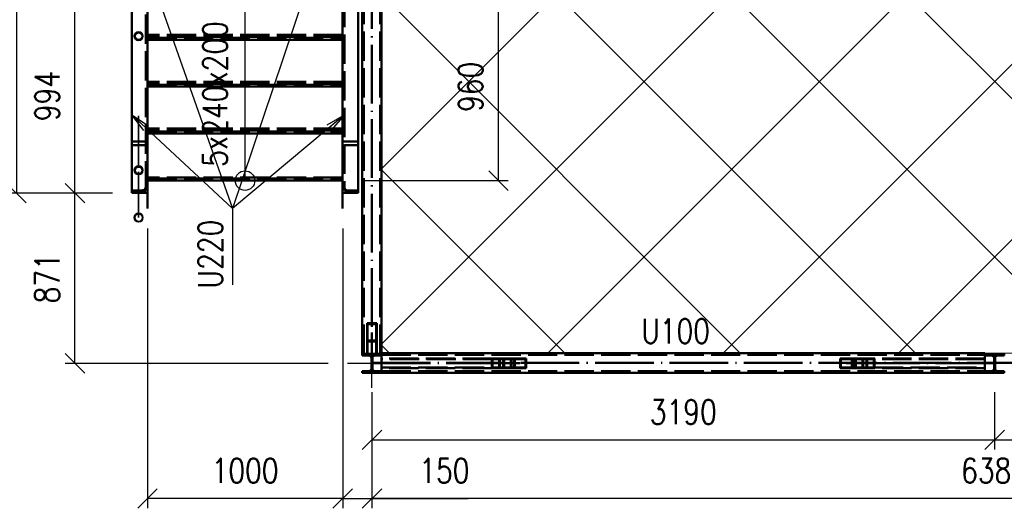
# Paper-space layout 'Layout1' of a CAD drawing. Extents: x -2 to 1083, y -36 to 422.
# Tile 2 of 67: x 84 to 185, y 119 to 169. Entities that reach past the tile are written whole.
import ezdxf

# ---------------------------------------------------------------- set-up
doc = ezdxf.new("R2010")
doc.units = 0
for name, pattern in [('ACAD_ISO02W100', [15, 12, -3]), ('ACAD_ISO04W100', [30.5, 24, -3, 0.5, -3]), ('HP_01_CER_B', [8, 5, -1, 1, -1])]:
    doc.linetypes.add(name, pattern=pattern)
doc.layers.get('0').update_dxf_attribs({"linetype": 'CONTINUOUS'})
doc.layers.get('DEFPOINTS').update_dxf_attribs({"color": 132, "linetype": 'CONTINUOUS'})
for name, color, linetype, lineweight in [('SS_KOTY', 3, 'CONTINUOUS', 25), ('SS_LEMOVÁNÍ', 21, 'CONTINUOUS', 50), ('SS_OSY_025', 7, 'HP_01_CER_B', 25), ('SS_PLNA_025', 7, 'CONTINUOUS', 25), ('SS_PODKLADY', 9, 'CONTINUOUS', 13), ('SS_POPIS_PROFILU', 13, 'CONTINUOUS', 25), ('SS_SCHODISTE', 30, 'CONTINUOUS', 50), ('SS_SLOUPY', 143, 'CONTINUOUS', 50), ('SS_SRAFY', 8, 'CONTINUOUS', 18), ('SS_TEXT25', 7, 'CONTINUOUS', 25), ('SS_ZABRADLI', 2, 'CONTINUOUS', 35), ('SS_ZTUŽENÍ', 81, 'CONTINUOUS', 50)]:
    doc.layers.add(name, color=color, linetype=linetype, lineweight=lineweight)
doc.layers.add('SS_PLECHY', color=7, linetype='CONTINUOUS', lineweight=50, true_color=0xb47846)
doc.styles.add('ROMANS', font='romans.shx', dxfattribs={"width": 0.8})
doc.styles.add('romans.shx', font='romans.shx', dxfattribs={"height": 5})
doc.dimstyles.new('A-1_(2.5)_50AS', dxfattribs={"dimtxt": 2.5, "dimasz": 2, "dimexe": 1, "dimexo": 2, "dimgap": 0, "dimtad": 0, "dimdec": 1, "dimlfac": 50, "dimrnd": 1, "dimtxsty": 'ROMANS', "dimblk1": 'OBLIQUE', "dimblk2": 'OBLIQUE', "dimsah": 1, "dimcen": 2, "dimclrd": 256, "dimclre": 256, "dimclrt": 256, "dimadec": 1, "dimazin": 2, "dimtfac": 0.714286, "dimtdec": 1, "dimtmove": 0, "dimatfit": 3, "dimldrblk": 'OPEN', "dimfxl": 1, "dimtvp": 1.142857, "dimtfill": 1, "dimtolj": 1, "dimlwd": -1, "dimlwe": -1, "dimarcsym": 0})
pattern_1 = [(45, (119.80502, 134.2439), (-0.04490128, 0.04490128), [])]

# ---------------------------------------------------------------- blocks, each defined once
blk = doc.blocks.new('_Oblique')
at = {"color": 0, "linetype": 'ByBlock', "lineweight": -2}
blk.add_line((-0.5, -0.5), (0.5, 0.5), dxfattribs=at)
blk = doc.blocks.new('*D80')
at = {"layer": 'DEFPOINTS', "color": 0, "transparency": 16777216}
for p in [(119.81, 133.28, -978), (183.61, 133.28, -978), (183.61, 126.41)]:
    blk.add_point(p, dxfattribs=at)
at = {"layer": 'SS_KOTY', "transparency": 16777216}
for p, q in [((119.81, 131.28), (119.81, 125.41)), ((183.61, 131.28), (183.61, 125.41)), ((119.81, 126.41), (183.61, 126.41))]:
    blk.add_line(p, q, dxfattribs=at)
at = {"layer": 'SS_KOTY', "transparency": 16777216, "xscale": 2, "yscale": 2, "zscale": 2, "rotation": 180}
blk.add_blockref('_Oblique', (119.81, 126.41), dxfattribs=at)
at = {"layer": 'SS_KOTY', "transparency": 16777216, "xscale": 2, "yscale": 2, "zscale": 2}
blk.add_blockref('_Oblique', (183.61, 126.41), dxfattribs=at)
at = {"layer": 'SS_KOTY', "transparency": 16777216, "insert": (151.71, 129.26), "char_height": 2.5, "attachment_point": 5, "style": 'ROMANS', "bg_fill": 3, "box_fill_scale": 1.1, "bg_fill_color": 256, "bg_fill_true_color": 13158600, "bg_fill_transparency": 0}
blk.add_mtext('\\A1;3190', dxfattribs=at)
blk = doc.blocks.new('_OPEN')
at = {"color": 0, "linetype": 'ByBlock'}
for p, q in [((-1, 0.167), (0, 0)), ((0, 0), (-1, -0.167)), ((0, 0), (-1, 0))]:
    blk.add_line(p, q, dxfattribs=at)
blk = doc.blocks.new('*D81')
at = {"layer": 'DEFPOINTS', "color": 0, "transparency": 16777216}
for p in [(183.61, 133.28, -978), (247.41, 133.28, -978), (247.41, 126.41)]:
    blk.add_point(p, dxfattribs=at)
at = {"layer": 'SS_KOTY', "transparency": 16777216}
for p, q in [((183.61, 131.28), (183.61, 125.41)), ((247.41, 131.28), (247.41, 125.41)), ((183.61, 126.41), (247.41, 126.41))]:
    blk.add_line(p, q, dxfattribs=at)
at = {"layer": 'SS_KOTY', "transparency": 16777216, "xscale": 2, "yscale": 2, "zscale": 2, "rotation": 180}
blk.add_blockref('_Oblique', (183.61, 126.41), dxfattribs=at)
at = {"layer": 'SS_KOTY', "transparency": 16777216, "xscale": 2, "yscale": 2, "zscale": 2}
blk.add_blockref('_Oblique', (247.41, 126.41), dxfattribs=at)
at = {"layer": 'SS_KOTY', "transparency": 16777216, "insert": (215.51, 129.26), "char_height": 2.5, "attachment_point": 5, "style": 'ROMANS', "bg_fill": 3, "box_fill_scale": 1.1, "bg_fill_color": 256, "bg_fill_true_color": 13158600, "bg_fill_transparency": 0}
blk.add_mtext('\\A1;3190', dxfattribs=at)
blk = doc.blocks.new('*D82')
at = {"layer": 'DEFPOINTS', "color": 0, "transparency": 16777216}
for p in [(119.81, 133.28, -978), (247.41, 133.28, -978), (119.81, 120.41)]:
    blk.add_point(p, dxfattribs=at)
at = {"layer": 'SS_KOTY', "transparency": 16777216}
for p, q in [((119.81, 131.28), (119.81, 119.41)), ((247.41, 131.28), (247.41, 119.41)), ((247.41, 120.41), (119.81, 120.41))]:
    blk.add_line(p, q, dxfattribs=at)
at = {"layer": 'SS_KOTY', "transparency": 16777216, "xscale": 2, "yscale": 2, "zscale": 2, "rotation": 180}
blk.add_blockref('_Oblique', (119.81, 120.41), dxfattribs=at)
at = {"layer": 'SS_KOTY', "transparency": 16777216, "xscale": 2, "yscale": 2, "zscale": 2}
blk.add_blockref('_Oblique', (247.41, 120.41), dxfattribs=at)
at = {"layer": 'SS_KOTY', "transparency": 16777216, "insert": (183.61, 123.26), "char_height": 2.5, "attachment_point": 5, "style": 'ROMANS', "bg_fill": 3, "box_fill_scale": 1.1, "bg_fill_color": 256, "bg_fill_true_color": 13158600, "bg_fill_transparency": 0}
blk.add_mtext('\\A1;6380', dxfattribs=at)
blk = doc.blocks.new('0KRIZ(Z)')
at = {"color": 0, "linetype": 'ByBlock', "ltscale": 0.5}
for p, q in [((0, -0.5), (0, 0.5)), ((-0.5, 0), (0.5, 0)), ((0, 0), (0, 0, 1))]:
    blk.add_line(p, q, dxfattribs=at)
blk = doc.blocks.new('*D85')
at = {"layer": 'DEFPOINTS', "color": 0, "transparency": 16777216}
for p in [(116.81, 150.06, -998), (119.81, 131.74, 978), (116.81, 120.41)]:
    blk.add_point(p, dxfattribs=at)
at = {"layer": 'SS_KOTY', "transparency": 16777216}
for p, q in [((116.81, 148.06), (116.81, 119.41)), ((119.81, 129.74), (119.81, 119.41)), ((116.81, 120.41), (119.81, 120.41)), ((119.81, 120.41), (129.66, 120.41))]:
    blk.add_line(p, q, dxfattribs=at)
at = {"layer": 'SS_KOTY', "transparency": 16777216, "xscale": 2, "yscale": 2, "zscale": 2, "rotation": 180}
blk.add_blockref('_Oblique', (116.81, 120.41), dxfattribs=at)
at = {"layer": 'SS_KOTY', "transparency": 16777216, "xscale": 2, "yscale": 2, "zscale": 2}
blk.add_blockref('_Oblique', (119.81, 120.41), dxfattribs=at)
at = {"layer": 'SS_KOTY', "transparency": 16777216, "insert": (127.23, 123.26), "char_height": 2.5, "attachment_point": 5, "style": 'ROMANS', "bg_fill": 3, "box_fill_scale": 1.1, "bg_fill_color": 256, "bg_fill_true_color": 13158600, "bg_fill_transparency": 0}
blk.add_mtext('\\A1;150', dxfattribs=at)
blk = doc.blocks.new('*D86')
at = {"layer": 'DEFPOINTS', "color": 0, "transparency": 16777216}
for p in [(96.81, 150.06, -998), (116.81, 150.06, -998), (96.81, 120.41)]:
    blk.add_point(p, dxfattribs=at)
at = {"layer": 'SS_KOTY', "transparency": 16777216}
for p, q in [((96.81, 148.06), (96.81, 119.41)), ((116.81, 148.06), (116.81, 119.41)), ((116.81, 120.41), (96.81, 120.41))]:
    blk.add_line(p, q, dxfattribs=at)
at = {"layer": 'SS_KOTY', "transparency": 16777216, "xscale": 2, "yscale": 2, "zscale": 2, "rotation": 180}
blk.add_blockref('_Oblique', (96.81, 120.41), dxfattribs=at)
at = {"layer": 'SS_KOTY', "transparency": 16777216, "xscale": 2, "yscale": 2, "zscale": 2}
blk.add_blockref('_Oblique', (116.81, 120.41), dxfattribs=at)
at = {"layer": 'SS_KOTY', "transparency": 16777216, "insert": (106.81, 123.26), "char_height": 2.5, "attachment_point": 5, "style": 'ROMANS', "bg_fill": 3, "box_fill_scale": 1.1, "bg_fill_color": 256, "bg_fill_true_color": 13158600, "bg_fill_transparency": 0}
blk.add_mtext('\\A1;1000', dxfattribs=at)
blk = doc.blocks.new('*D87')
at = {"layer": 'DEFPOINTS', "color": 0, "transparency": 16777216}
for p in [(89.38, 151.66), (95.21, 151.66, -996.67), (117.31, 134.24, 978)]:
    blk.add_point(p, dxfattribs=at)
at = {"layer": 'SS_KOTY', "transparency": 16777216}
for p, q in [((93.21, 151.66), (88.38, 151.66)), ((89.38, 134.24), (89.38, 151.66)), ((115.31, 134.24), (88.38, 134.24))]:
    blk.add_line(p, q, dxfattribs=at)
at = {"layer": 'SS_KOTY', "transparency": 16777216, "xscale": 2, "yscale": 2, "zscale": 2}
for p, rotation in [((89.38, 151.66), 90), ((89.38, 134.24), 270)]:
    blk.add_blockref('_Oblique', p, dxfattribs=dict(at, rotation=rotation))
at = {"layer": 'SS_KOTY', "transparency": 16777216, "insert": (86.53, 142.95), "char_height": 2.5, "attachment_point": 5, "rotation": 90, "style": 'ROMANS', "bg_fill": 3, "box_fill_scale": 1.1, "bg_fill_color": 256, "bg_fill_true_color": 13158600, "bg_fill_transparency": 0}
blk.add_mtext('\\A1;871', dxfattribs=at)
blk = doc.blocks.new('*D88')
at = {"layer": 'DEFPOINTS', "color": 0, "transparency": 16777216}
for p in [(89.38, 171.54), (95.21, 171.54, -980.1), (95.21, 151.66, -996.67)]:
    blk.add_point(p, dxfattribs=at)
at = {"layer": 'SS_KOTY', "transparency": 16777216}
for p, q in [((93.21, 171.54), (88.38, 171.54)), ((89.38, 151.66), (89.38, 171.54)), ((93.21, 151.66), (88.38, 151.66))]:
    blk.add_line(p, q, dxfattribs=at)
at = {"layer": 'SS_KOTY', "transparency": 16777216, "xscale": 2, "yscale": 2, "zscale": 2}
for p, rotation in [((89.38, 171.54), 90), ((89.38, 151.66), 270)]:
    blk.add_blockref('_Oblique', p, dxfattribs=dict(at, rotation=rotation))
at = {"layer": 'SS_KOTY', "transparency": 16777216, "insert": (86.53, 161.6), "char_height": 2.5, "attachment_point": 5, "rotation": 90, "style": 'ROMANS', "bg_fill": 3, "box_fill_scale": 1.1, "bg_fill_color": 256, "bg_fill_true_color": 13158600, "bg_fill_transparency": 0}
blk.add_mtext('\\A1;994', dxfattribs=at)
blk = doc.blocks.new('*D91')
at = {"layer": 'DEFPOINTS', "color": 0, "transparency": 16777216}
for p in [(95.21, 214.82, -996.67), (83.38, 151.66), (95.21, 151.66, -996.67)]:
    blk.add_point(p, dxfattribs=at)
at = {"layer": 'SS_KOTY', "transparency": 16777216}
for p, q in [((93.21, 214.82), (82.38, 214.82)), ((83.38, 214.82), (83.38, 151.66)), ((93.21, 151.66), (82.38, 151.66))]:
    blk.add_line(p, q, dxfattribs=at)
at = {"layer": 'SS_KOTY', "transparency": 16777216, "xscale": 2, "yscale": 2, "zscale": 2}
for p, rotation in [((83.38, 214.82), 90), ((83.38, 151.66), 270)]:
    blk.add_blockref('_Oblique', p, dxfattribs=dict(at, rotation=rotation))
at = {"layer": 'SS_KOTY', "transparency": 16777216, "insert": (80.53, 183.24), "char_height": 2.5, "attachment_point": 5, "rotation": 90, "style": 'ROMANS', "bg_fill": 3, "box_fill_scale": 1.1, "bg_fill_color": 256, "bg_fill_true_color": 13158600, "bg_fill_transparency": 0}
blk.add_mtext('\\A1;3158', dxfattribs=at)
blk = doc.blocks.new('*U95')
at = {"layer": 'SS_PLNA_025'}
blk.add_lwpolyline([(0, 0), (0, 19.2), (-1.41, 17.79), (0, 19.2), (1.41, 17.79)], dxfattribs=at)
blk.add_circle((0, 0), 1, dxfattribs=at)
blk = doc.blocks.new('*D96')
at = {"layer": 'DEFPOINTS', "color": 0, "transparency": 16777216}
for p in [(116.81, 172.14, -980.1), (132.78, 172.14), (116.81, 152.94)]:
    blk.add_point(p, dxfattribs=at)
at = {"layer": 'SS_KOTY', "transparency": 16777216}
for p, q in [((118.81, 172.14), (133.78, 172.14)), ((132.78, 152.94), (132.78, 172.14)), ((118.81, 152.94), (133.78, 152.94))]:
    blk.add_line(p, q, dxfattribs=at)
at = {"layer": 'SS_KOTY', "transparency": 16777216, "xscale": 2, "yscale": 2, "zscale": 2}
for p, rotation in [((132.78, 172.14), 90), ((132.78, 152.94), 270)]:
    blk.add_blockref('_Oblique', p, dxfattribs=dict(at, rotation=rotation))
at = {"layer": 'SS_KOTY', "transparency": 16777216, "insert": (129.92, 162.54), "char_height": 2.5, "attachment_point": 5, "rotation": 90, "style": 'ROMANS', "bg_fill": 3, "box_fill_scale": 1.1, "bg_fill_color": 256, "bg_fill_true_color": 13158600, "bg_fill_transparency": 0}
blk.add_mtext('\\A1;960', dxfattribs=at)

psp = doc.layouts.get("Layout1")

# ---------------------------------------------------------------- linework, layer by layer
at = {"layer": 'SS_LEMOVÁNÍ', "color": 1, "linetype": 'Continuous', "ltscale": 0.25}
psp.add_line((182.605, 135.2039), (182.605, 135.2839), dxfattribs=at)
at = {"layer": 'SS_LEMOVÁNÍ', "color": 7, "linetype": 'ACAD_ISO04W100', "ltscale": 0.25}
psp.add_line((183.605, 134.2839), (247.405, 134.2839), dxfattribs=at)
at = {"layer": 'SS_PLECHY', "ltscale": 0.25}
for p, q in [((106.805, 167.6139), (106.805, 167.6139)), ((106.805, 162.8139), (106.805, 162.8139)), ((106.805, 158.0139), (106.805, 158.0139))]:
    psp.add_line(p, q, dxfattribs=at)
at = {"layer": 'SS_SCHODISTE', "color": 3, "linetype": 'ACAD_ISO02W100', "ltscale": 0.25}
for p, q in [((96.805, 154.5307), (96.625, 154.5307)), ((96.805, 154.5306), (96.625, 154.5306))]:
    psp.add_line(p, q, dxfattribs=at)
at = {"layer": 'SS_SCHODISTE', "color": 7, "linetype": 'ACAD_ISO04W100', "ltscale": 0.25}
psp.add_line((96.005, 153.8839), (96.005, 153.8839), dxfattribs=at)
at = {"layer": 'SS_SLOUPY', "color": 1, "linetype": 'Continuous', "ltscale": 0.25}
for p, q in [((184.605, 135.2039), (182.605, 135.2039)), ((182.605, 135.0439), (182.605, 135.2039)), ((184.605, 135.2039), (184.605, 135.0439)), ((182.605, 135.0439), (183.315, 135.0439)), ((183.895, 135.0439), (184.605, 135.0439))]:
    psp.add_line(p, q, dxfattribs=at)
at = {"layer": 'SS_SLOUPY', "color": 7, "linetype": 'ACAD_ISO04W100', "ltscale": 0.25}
psp.add_line((183.605, 134.2439), (183.605, 134.2439), dxfattribs=at)
at = {"layer": 'SS_SLOUPY', "color": 1, "linetype": 'Continuous', "ltscale": 0.25, "extrusion": (-1.56969e-14, -3.78956e-14, -1)}
psp.add_arc((-183.315, 134.8039), 0.24, 90, 180, dxfattribs=at)
at = {"layer": 'SS_SLOUPY', "color": 1, "linetype": 'Continuous', "ltscale": 0.25, "extrusion": (3.78956e-14, -1.56969e-14, -1)}
psp.add_arc((-183.895, 134.8039), 0.24, 0, 90, dxfattribs=at)
at = {"layer": 'SS_ZABRADLI', "color": 3, "linetype": 'ACAD_ISO02W100', "ltscale": 0.25}
for p, q in [((95.7347, 168.1339), (95.905, 168.1678)), ((95.905, 168.0678), (95.773, 168.0415)), ((95.905, 168.1678), (96.0753, 168.1339)), ((96.037, 168.0415), (95.905, 168.0678)), ((96.149, 167.9667), (96.037, 168.0415)), ((96.037, 167.4041), (96.149, 167.4788)), ((96.0753, 168.1339), (96.2197, 168.0375)), ((96.2238, 167.8548), (96.149, 167.9667)), ((96.149, 167.4788), (96.2238, 167.5908)), ((96.2197, 168.0375), (96.3161, 167.8931)), ((96.3161, 167.5525), (96.2197, 167.4081)), ((96.25, 167.7228), (96.2238, 167.8548)), ((96.2238, 167.5908), (96.25, 167.7228)), ((96.3161, 167.8931), (96.35, 167.7228)), ((96.35, 167.7228), (96.3161, 167.5525)), ((95.905, 167.2778), (95.7347, 167.3117)), ((95.773, 167.4041), (95.905, 167.3778)), ((95.905, 167.3778), (96.037, 167.4041)), ((96.0753, 167.3117), (95.905, 167.2778)), ((96.2197, 167.4081), (96.0753, 167.3117)), ((95.7347, 154.4113), (95.905, 154.4451)), ((95.905, 154.4451), (96.0753, 154.4113)), ((96.0753, 154.4113), (96.2197, 154.3148)), ((95.905, 153.5551), (95.7347, 153.589)), ((95.905, 154.3451), (95.773, 154.3189)), ((95.773, 153.6814), (95.905, 153.6551)), ((96.037, 154.3189), (95.905, 154.3451)), ((95.905, 153.6551), (96.037, 153.6814)), ((96.0753, 153.589), (95.905, 153.5551)), ((96.149, 154.2441), (96.037, 154.3189)), ((96.037, 153.6814), (96.149, 153.7562)), ((96.2197, 153.6855), (96.0753, 153.589)), ((96.2238, 154.1322), (96.149, 154.2441)), ((96.149, 153.7562), (96.2238, 153.8681)), ((96.2197, 154.3148), (96.3161, 154.1704)), ((96.3161, 153.8298), (96.2197, 153.6855)), ((96.25, 154.0001), (96.2238, 154.1322)), ((96.2238, 153.8681), (96.25, 154.0001)), ((96.3161, 154.1704), (96.35, 154.0001)), ((96.35, 154.0001), (96.3161, 153.8298))]:
    psp.add_line(p, q, dxfattribs=at)
at = {"layer": 'SS_ZABRADLI', "color": 7, "linetype": 'ACAD_ISO04W100', "ltscale": 0.25}
psp.add_line((95.905, 159.5639), (95.905, 154.2403), dxfattribs=at)
at = {"layer": 'SS_ZTUŽENÍ', "color": 3, "linetype": 'ACAD_ISO02W100', "ltscale": 0.25}
for p, q in [((132.8486, 134.7439), (132.089, 134.7439)), ((132.8486, 134.6839), (132.1644, 134.6839)), ((132.1644, 133.8039), (132.1644, 134.6839)), ((132.9239, 134.6839), (132.8486, 134.6839)), ((134.443, 134.6839), (132.9239, 134.6839)), ((132.9239, 134.6839), (132.9239, 133.8039)), ((133.2694, 133.8039), (133.2694, 134.6839)), ((134.029, 134.6839), (134.029, 133.8039)), ((170.4861, 134.6839), (168.9671, 134.6839)), ((169.3811, 133.8039), (169.3811, 134.6839)), ((170.1406, 134.6839), (170.1406, 133.8039)), ((170.4861, 133.8039), (170.4861, 134.6839)), ((170.5614, 134.6839), (170.4861, 134.6839)), ((171.321, 134.7439), (170.5614, 134.7439)), ((171.2457, 134.6839), (170.5614, 134.6839)), ((182.605, 134.6839), (171.2457, 134.6839)), ((171.2457, 134.6839), (171.2457, 133.8039)), ((182.605, 134.7439), (171.321, 134.7439)), ((132.1644, 133.8039), (132.8486, 133.8039)), ((132.8486, 133.8039), (132.9239, 133.8039)), ((132.9239, 133.8039), (134.443, 133.8039)), ((168.9671, 133.8039), (170.4861, 133.8039)), ((170.4861, 133.8039), (170.5614, 133.8039)), ((170.5614, 133.8039), (171.2457, 133.8039)), ((171.2457, 133.8039), (182.605, 133.8039))]:
    psp.add_line(p, q, dxfattribs=at)
at = {"layer": 'SS_ZTUŽENÍ', "color": 1, "linetype": 'Continuous', "ltscale": 0.25}
for p, q in [((134.3676, 134.7439), (132.8486, 134.7439)), ((135.6234, 134.7439), (134.3676, 134.7439)), ((135.548, 134.6839), (134.443, 134.6839)), ((134.443, 133.8039), (134.443, 134.6839)), ((135.548, 133.8039), (135.548, 134.6839)), ((169.0424, 134.7439), (167.7867, 134.7439)), ((168.9671, 134.6839), (167.862, 134.6839)), ((167.862, 134.6839), (167.862, 133.8039)), ((168.9671, 134.6839), (168.9671, 133.8039)), ((170.5614, 134.7439), (169.0424, 134.7439)), ((134.443, 133.8039), (135.548, 133.8039)), ((167.862, 133.8039), (168.9671, 133.8039))]:
    psp.add_line(p, q, dxfattribs=at)
at = {"layer": 'SS_ZTUŽENÍ', "color": 7, "linetype": 'ACAD_ISO04W100', "ltscale": 0.25}
for p, q in [((133.4764, 134.2439), (134.9955, 134.2439)), ((168.4145, 134.2439), (169.9336, 134.2439)), ((169.9336, 134.2439), (183.605, 134.2439))]:
    psp.add_line(p, q, dxfattribs=at)

# ---------------------------------------------------------------- texts
at = {"layer": 'SS_POPIS_PROFILU', "color": 13, "style": 'romans.shx', "width": 0.8}
psp.add_text('U100', height=2.5, dxfattribs=at).set_placement((147.4181, 136.2839))
at = {"layer": 'SS_TEXT25', "style": 'ROMANS', "width": 0.8}
psp.add_text('5x240x200', height=2.5, rotation=90, dxfattribs=at).set_placement((104.9821, 154.3524))

# ---------------------------------------------------------------- dimensions: what is measured, and where the dimension line sits
at = {"layer": 'SS_KOTY'}
dim = psp.add_linear_dim(base=(183.605, 126.4056), p1=(119.805, 133.2839, -978), p2=(183.605, 133.2839, -978), dimstyle='A-1_(2.5)_50AS', dxfattribs=at)
dim.commit()
dim.dimension.update_dxf_attribs({"geometry": '*D80', "text_midpoint": (151.705, 129.2627)})

# ---------------------------------------------------------------- next in the draw order: dimensions: what is measured, and where the dimension line sits
dim = psp.add_linear_dim(base=(247.405, 126.4056), p1=(183.605, 133.2839, -978), p2=(247.405, 133.2839, -978), dimstyle='A-1_(2.5)_50AS', override={"dimtmove": 1}, dxfattribs=at)
dim.commit()
dim.dimension.update_dxf_attribs({"geometry": '*D81', "text_midpoint": (215.505, 129.2627)})

# ---------------------------------------------------------------- next in the draw order: dimensions: what is measured, and where the dimension line sits
dim = psp.add_linear_dim(base=(119.805, 120.4056), p1=(247.405, 133.2839, -978), p2=(119.805, 133.2839, -978), dimstyle='A-1_(2.5)_50AS', override={"dimtmove": 1}, dxfattribs=at)
dim.commit()
dim.dimension.update_dxf_attribs({"geometry": '*D82', "text_midpoint": (183.605, 123.2627)})

# ---------------------------------------------------------------- next in the draw order: hatches: boundary and pattern name
at = {"layer": 'SS_SRAFY'}
h = psp.add_hatch(dxfattribs=at)
h.set_pattern_fill('ANSI31', color=5, scale=0.02, style=0)
h.set_pattern_definition(pattern_1)
h.paths.add_polyline_path([(182.605, 133.4439), (182.605, 133.2839), (184.605, 133.2839), (184.605, 133.4439), (183.895, 133.4439, -0.41421356), (183.655, 133.6839), (183.655, 134.8039, -0.41421356), (183.895, 135.0439), (184.605, 135.0439), (184.605, 135.2039), (182.605, 135.2039), (182.605, 135.0439), (183.315, 135.0439, -0.41421356), (183.555, 134.8039), (183.555, 133.6839, -0.41421356), (183.315, 133.4439)], flags=0)

# ---------------------------------------------------------------- next in the draw order: linework, layer by layer
at = {"layer": 'SS_LEMOVÁNÍ', "color": 1, "linetype": 'Continuous', "ltscale": 0.25}
psp.add_line((182.605, 133.4439), (182.605, 135.0439), dxfattribs=at)
at = {"layer": 'SS_SLOUPY', "color": 1, "linetype": 'Continuous', "ltscale": 0.25}
for p, q in [((183.555, 134.8039), (183.555, 133.6839)), ((183.655, 133.6839), (183.655, 134.8039)), ((183.315, 133.4439), (182.605, 133.4439)), ((182.605, 133.2839), (182.605, 133.4439)), ((182.605, 133.2839), (184.605, 133.2839)), ((184.605, 133.4439), (183.895, 133.4439)), ((184.605, 133.4439), (184.605, 133.2839))]:
    psp.add_line(p, q, dxfattribs=at)
at = {"layer": 'SS_SLOUPY', "color": 1, "linetype": 'Continuous', "ltscale": 0.25, "extrusion": (-1.56969e-14, 3.78956e-14, -1)}
psp.add_arc((-183.315, 133.6839), 0.24, 180, 270, dxfattribs=at)
at = {"layer": 'SS_SLOUPY', "color": 1, "linetype": 'Continuous', "ltscale": 0.25, "extrusion": (3.78956e-14, 1.56969e-14, -1)}
psp.add_arc((-183.895, 133.6839), 0.24, 270, 0, dxfattribs=at)
at = {"layer": 'SS_ZTUŽENÍ', "color": 3, "linetype": 'ACAD_ISO02W100', "ltscale": 0.25}
for p, q in [((132.089, 133.7439), (132.089, 134.7439)), ((133.3448, 133.7439), (133.3448, 134.7439)), ((134.1043, 134.7439), (134.1043, 133.7439)), ((169.3057, 133.7439), (169.3057, 134.7439)), ((170.0653, 134.7439), (170.0653, 133.7439)), ((171.321, 134.7439), (171.321, 133.7439)), ((132.8486, 133.7439), (132.089, 133.7439)), ((171.2457, 133.7439), (170.5614, 133.7439)), ((171.321, 133.7439), (171.2457, 133.7439)), ((182.605, 133.7439), (171.321, 133.7439))]:
    psp.add_line(p, q, dxfattribs=at)
at = {"layer": 'SS_ZTUŽENÍ', "color": 1, "linetype": 'Continuous', "ltscale": 0.25}
for p, q in [((132.8486, 134.7439), (132.8486, 133.7439)), ((134.3676, 133.7439), (134.3676, 134.7439)), ((135.6234, 133.7439), (135.6234, 134.7439)), ((167.7867, 134.7439), (167.7867, 133.7439)), ((169.0424, 134.7439), (169.0424, 133.7439)), ((170.5614, 133.7439), (170.5614, 134.7439)), ((134.3676, 133.7439), (132.8486, 133.7439)), ((135.6234, 133.7439), (134.3676, 133.7439)), ((169.0424, 133.7439), (167.7867, 133.7439)), ((170.5614, 133.7439), (169.0424, 133.7439))]:
    psp.add_line(p, q, dxfattribs=at)

# ---------------------------------------------------------------- next in the draw order: block references
at = {"layer": 'SS_OSY_025', "xscale": 5, "yscale": 5}
psp.add_blockref('0KRIZ(Z)', (119.805, 134.2439, 978), dxfattribs=at)

# ---------------------------------------------------------------- next in the draw order: dimensions: what is measured, and where the dimension line sits
at = {"layer": 'SS_KOTY'}
dim = psp.add_linear_dim(base=(116.805, 120.4056), p1=(119.805, 131.7439, 978), p2=(116.805, 150.0639, -998), dimstyle='A-1_(2.5)_50AS', dxfattribs=at)
dim.commit()
dim.dimension.update_dxf_attribs({"geometry": '*D85', "text_midpoint": (127.2336, 120.4056), "dimtype": 160})

# ---------------------------------------------------------------- next in the draw order: hatches: boundary and pattern name
at = {"layer": 'SS_SRAFY'}
h = psp.add_hatch(dxfattribs=at)
h.set_pattern_fill('ANSI31', color=5, scale=0.02, style=0)
h.set_pattern_definition(pattern_1)
h.paths.add_polyline_path([(118.805, 133.4439), (118.805, 133.2839), (120.805, 133.2839), (120.805, 133.4439), (120.095, 133.4439, -0.41421356), (119.855, 133.6839), (119.855, 134.8039, -0.41421356), (120.095, 135.0439), (120.805, 135.0439), (120.805, 135.2039), (118.805, 135.2039), (118.805, 135.0439), (119.515, 135.0439, -0.41421356), (119.755, 134.8039), (119.755, 133.6839, -0.41421356), (119.515, 133.4439)], flags=0)

# ---------------------------------------------------------------- next in the draw order: linework, layer by layer
at = {"layer": 'SS_LEMOVÁNÍ', "color": 1, "linetype": 'Continuous', "ltscale": 0.25}
for p, q in [((182.605, 135.2839), (120.805, 135.2839)), ((120.805, 133.4439), (120.805, 135.0439)), ((120.805, 133.2839), (182.605, 133.2839))]:
    psp.add_line(p, q, dxfattribs=at)
at = {"layer": 'SS_LEMOVÁNÍ', "color": 7, "linetype": 'ACAD_ISO04W100', "ltscale": 0.25}
psp.add_line((119.805, 134.2839), (183.605, 134.2839), dxfattribs=at)
at = {"layer": 'SS_LEMOVÁNÍ', "color": 3, "linetype": 'ACAD_ISO02W100', "ltscale": 0.25}
for p, q in [((120.805, 135.1139), (182.605, 135.1139)), ((120.805, 133.4539), (182.605, 133.4539))]:
    psp.add_line(p, q, dxfattribs=at)
at = {"layer": 'SS_PODKLADY', "color": 7, "linetype": 'Continuous', "ltscale": 0.25}
psp.add_line((120.805, 135.2839), (246.405, 135.2839), dxfattribs=at)
at = {"layer": 'SS_SLOUPY', "color": 1, "linetype": 'Continuous', "ltscale": 0.25}
for p, q in [((120.805, 135.2039), (118.805, 135.2039)), ((118.805, 135.0439), (118.805, 135.2039)), ((120.805, 135.0439), (120.805, 135.2039)), ((118.805, 135.0439), (119.515, 135.0439)), ((119.755, 134.8039), (119.755, 133.6839)), ((119.855, 133.6839), (119.855, 134.8039)), ((120.095, 135.0439), (120.805, 135.0439)), ((119.515, 133.4439), (118.805, 133.4439)), ((118.805, 133.2839), (118.805, 133.4439)), ((118.805, 133.2839), (120.805, 133.2839)), ((120.805, 133.4439), (120.095, 133.4439)), ((120.805, 133.2839), (120.805, 133.4439))]:
    psp.add_line(p, q, dxfattribs=at)
at = {"layer": 'SS_SLOUPY', "color": 7, "linetype": 'ACAD_ISO04W100', "ltscale": 0.25}
psp.add_line((119.805, 134.2439), (119.805, 134.2439), dxfattribs=at)
at = {"layer": 'SS_SLOUPY', "color": 1, "linetype": 'Continuous', "ltscale": 0.25, "extrusion": (-1.56969e-14, -3.78956e-14, -1)}
psp.add_arc((-119.515, 134.8039), 0.24, 90, 180, dxfattribs=at)
at = {"layer": 'SS_SLOUPY', "color": 1, "linetype": 'Continuous', "ltscale": 0.25, "extrusion": (3.78956e-14, -1.56969e-14, -1)}
psp.add_arc((-120.095, 134.8039), 0.24, 0, 90, dxfattribs=at)
at = {"layer": 'SS_SLOUPY', "color": 1, "linetype": 'Continuous', "ltscale": 0.25, "extrusion": (-1.56969e-14, 3.78956e-14, -1)}
psp.add_arc((-119.515, 133.6839), 0.24, 180, 270, dxfattribs=at)
at = {"layer": 'SS_SLOUPY', "color": 1, "linetype": 'Continuous', "ltscale": 0.25, "extrusion": (3.78956e-14, 1.56969e-14, -1)}
psp.add_arc((-120.095, 133.6839), 0.24, 270, 0, dxfattribs=at)
at = {"layer": 'SS_ZTUŽENÍ', "color": 1, "linetype": 'Continuous', "ltscale": 0.25}
for p, q in [((120.305, 138.3469), (119.305, 138.3469)), ((119.305, 138.3469), (119.305, 136.4742)), ((120.245, 138.2345), (119.365, 138.2345)), ((119.365, 136.5866), (119.365, 138.2345)), ((120.245, 138.2345), (120.245, 136.5866)), ((120.305, 138.3469), (120.305, 136.4742)), ((120.305, 136.4742), (119.305, 136.4742)), ((119.305, 136.4742), (119.305, 135.2039)), ((120.245, 136.5866), (119.365, 136.5866)), ((120.305, 136.4742), (120.305, 135.2039))]:
    psp.add_line(p, q, dxfattribs=at)
at = {"layer": 'SS_ZTUŽENÍ', "color": 7, "linetype": 'ACAD_ISO04W100', "ltscale": 0.25}
for p, q in [((119.805, 137.4106), (119.805, 134.2439)), ((119.805, 134.2439), (133.4764, 134.2439))]:
    psp.add_line(p, q, dxfattribs=at)
at = {"layer": 'SS_ZTUŽENÍ', "color": 3, "linetype": 'ACAD_ISO02W100', "ltscale": 0.25}
for p, q in [((119.365, 135.2039), (119.365, 136.5866)), ((120.245, 136.5866), (120.245, 135.2039)), ((132.089, 134.7439), (120.805, 134.7439)), ((132.1644, 134.6839), (120.805, 134.6839)), ((120.805, 133.8039), (132.1644, 133.8039)), ((132.089, 133.7439), (120.805, 133.7439))]:
    psp.add_line(p, q, dxfattribs=at)

# ---------------------------------------------------------------- next in the draw order: dimensions: what is measured, and where the dimension line sits
at = {"layer": 'SS_KOTY'}
dim = psp.add_linear_dim(base=(96.805, 120.4056), p1=(116.805, 150.0639, -998), p2=(96.805, 150.0639, -998), dimstyle='A-1_(2.5)_50AS', override={"dimtmove": 1}, dxfattribs=at)
dim.commit()
dim.dimension.update_dxf_attribs({"geometry": '*D86', "text_midpoint": (106.805, 123.2627)})

# ---------------------------------------------------------------- next in the draw order: dimensions: what is measured, and where the dimension line sits
dim = psp.add_linear_dim(base=(89.3826, 151.6639), p1=(117.305, 134.2439, 978), p2=(95.205, 151.6639, -996.6667), angle=90, dimstyle='A-1_(2.5)_50AS', dxfattribs=at)
dim.commit()
dim.dimension.update_dxf_attribs({"geometry": '*D87', "text_midpoint": (86.5255, 142.9539)})

# ---------------------------------------------------------------- next in the draw order: hatches: boundary and pattern name
at = {"layer": 'SS_SRAFY'}
h = psp.add_hatch(dxfattribs=at)
h.set_pattern_fill('ANSI31', color=5, scale=0.02, style=0)
h.set_pattern_definition(pattern_1)
h.paths.add_polyline_path([(95.905, 149.604, 1), (95.905, 148.714, 1)], flags=0)
h.paths.add_polyline_path([(95.905, 149.546, 1), (95.905, 148.772, 1)], flags=0)

# ---------------------------------------------------------------- next in the draw order: linework, layer by layer
at = {"layer": 'SS_SCHODISTE', "color": 3, "linetype": 'ACAD_ISO02W100', "ltscale": 0.25}
for p, q in [((96.625, 151.9339), (96.625, 171.6544)), ((96.292, 151.9569), (96.35, 151.9615)), ((96.35, 151.9615), (96.292, 151.9569)), ((96.35, 151.9615), (96.395, 151.9651)), ((96.5518, 152.0375), (96.395, 151.9651)), ((96.625, 152.2143), (96.5518, 152.0375))]:
    psp.add_line(p, q, dxfattribs=at)
at = {"layer": 'SS_SCHODISTE', "color": 1, "linetype": 'Continuous', "ltscale": 0.25}
for p, q in [((96.805, 171.5639), (96.805, 151.6839)), ((96.805, 151.6839), (96.35, 151.6839))]:
    psp.add_line(p, q, dxfattribs=at)
at = {"layer": 'SS_SCHODISTE', "color": 7, "linetype": 'ACAD_ISO04W100', "ltscale": 0.25}
psp.add_line((96.805, 150.0839), (96.805, 171.5639), dxfattribs=at)
at = {"layer": 'SS_SCHODISTE', "color": 3, "linetype": 'ACAD_ISO02W100', "ltscale": 0.25}
psp.add_arc((96.375, 152.2143), 0.25, 274.574, 0, dxfattribs=at)
at = {"layer": 'SS_ZABRADLI', "color": 7, "linetype": 'ACAD_ISO04W100', "ltscale": 0.25}
psp.add_line((95.905, 150.832), (95.905, 153.84), dxfattribs=at)
at = {"layer": 'SS_ZABRADLI', "color": 1, "linetype": 'Continuous', "ltscale": 0.25}
for radius in [0.445, 0.387]:
    psp.add_circle((95.905, 149.159), radius, dxfattribs=at)
at = {"layer": 'SS_ZABRADLI', "color": 7, "linetype": 'ACAD_ISO04W100', "ltscale": 0.25, "extrusion": (1, 0, 0)}
psp.add_arc((150.179, 0, 95.905), 1.02, 180, 309.805571, dxfattribs=at)

# ---------------------------------------------------------------- next in the draw order: block references
psp.add_blockref('*U95', (106.805, 152.9439, -996))

# ---------------------------------------------------------------- next in the draw order: texts
at = {"layer": 'SS_POPIS_PROFILU', "color": 13, "style": 'romans.shx', "width": 0.8}
psp.add_text('U220', height=2.5, rotation=90, dxfattribs=at).set_placement((104.5112, 141.9093))
psp.add_text('U220', height=2.5, rotation=90, dxfattribs=at).set_placement((104.5112, 141.9093))
psp.add_text('U220', height=2.5, rotation=90, dxfattribs=at).set_placement((104.5112, 141.9093))
psp.add_text('U220', height=2.5, rotation=90, dxfattribs=at).set_placement((104.5112, 141.9093))

# ---------------------------------------------------------------- next in the draw order: dimensions: what is measured, and where the dimension line sits
at = {"layer": 'SS_KOTY'}
dim = psp.add_linear_dim(base=(89.3826, 171.5439), p1=(95.205, 151.6639, -996.6667), p2=(95.205, 171.5439, -980.1), angle=90, dimstyle='A-1_(2.5)_50AS', override={"dimtmove": 1}, dxfattribs=at)
dim.commit()
dim.dimension.update_dxf_attribs({"geometry": '*D88', "text_midpoint": (86.5255, 161.6039)})
dim = psp.add_linear_dim(base=(132.7778, 172.1439), p1=(116.805, 152.9439), p2=(116.805, 172.1439, -980.1), angle=90, dimstyle='A-1_(2.5)_50AS', dxfattribs=at)
dim.commit()
dim.dimension.update_dxf_attribs({"geometry": '*D96', "text_midpoint": (129.9206, 162.5439)})

# ---------------------------------------------------------------- next in the draw order: hatches: boundary and pattern name
at = {"layer": 'SS_SRAFY'}
h = psp.add_hatch(dxfattribs=at)
h.set_pattern_fill('ANSI37', color=8, scale=4, style=0)
h.set_pattern_definition([(45, (183.605, 181.044), (-8.9803, 8.9803), []), (135, (183.605, 181.044), (-8.9803, -8.9803), [])])
h.paths.add_polyline_path([(120.805, 135.2839), (246.405, 135.2839), (246.405, 226.8039), (120.805, 226.8039)], flags=0)

# ---------------------------------------------------------------- next in the draw order: linework, layer by layer
at = {"layer": 'SS_LEMOVÁNÍ', "color": 7, "linetype": 'ACAD_ISO04W100', "ltscale": 0.25}
psp.add_line((119.805, 227.8439), (119.805, 134.2439), dxfattribs=at)
at = {"layer": 'SS_LEMOVÁNÍ', "color": 3, "linetype": 'ACAD_ISO02W100', "ltscale": 0.25}
for p, q in [((118.975, 135.2039), (118.975, 226.8839)), ((120.635, 135.2039), (120.635, 226.8839))]:
    psp.add_line(p, q, dxfattribs=at)
at = {"layer": 'SS_LEMOVÁNÍ', "color": 1, "linetype": 'Continuous', "ltscale": 0.25}
for p, q in [((118.805, 135.2039), (118.805, 171.2439)), ((120.805, 135.2039), (120.805, 171.2439))]:
    psp.add_line(p, q, dxfattribs=at)
at = {"layer": 'SS_PLECHY', "color": 3, "linetype": 'ACAD_ISO02W100', "ltscale": 0.25}
for p, q in [((116.805, 167.8639), (96.805, 167.8639)), ((116.805, 163.0639), (96.805, 163.0639)), ((116.805, 158.2639), (96.805, 158.2639))]:
    psp.add_line(p, q, dxfattribs=at)
at = {"layer": 'SS_PLECHY', "color": 9, "linetype": 'ACAD_ISO02W100', "ltscale": 0.25}
for p, q in [((116.805, 167.6639), (96.805, 167.6639)), ((96.805, 167.5639), (116.805, 167.5639)), ((116.805, 162.8639), (96.805, 162.8639)), ((96.805, 162.7639), (116.805, 162.7639)), ((116.805, 158.0639), (96.805, 158.0639)), ((96.805, 157.9639), (116.805, 157.9639)), ((116.805, 153.2639), (96.805, 153.2639)), ((96.805, 153.1639), (116.805, 153.1639))]:
    psp.add_line(p, q, dxfattribs=at)
at = {"layer": 'SS_PLECHY', "color": 1, "linetype": 'Continuous', "ltscale": 0.25}
for p, q in [((96.805, 167.3639), (116.805, 167.3639)), ((96.805, 162.5639), (116.805, 162.5639)), ((96.805, 157.7639), (116.805, 157.7639)), ((96.805, 152.9639), (116.805, 152.9639))]:
    psp.add_line(p, q, dxfattribs=at)
at = {"layer": 'SS_PODKLADY', "color": 7, "linetype": 'Continuous', "ltscale": 0.25}
psp.add_line((120.805, 135.2839), (120.805, 226.8039), dxfattribs=at)
at = {"layer": 'SS_POPIS_PROFILU', "color": 0, "linetype": 'ByBlock'}
for p, q in [((115.2355, 158.639), (116.985, 159.6639)), ((116.985, 159.6639), (115.449, 158.383)), ((116.985, 159.6639), (115.6625, 158.127))]:
    psp.add_line(p, q, dxfattribs=at)
at = {"layer": 'SS_POPIS_PROFILU', "color": 13}
for points in [[(116.985, 184.1314), (105.5112, 150.096), (105.5112, 142.2865)], [(116.985, 159.6639), (105.5112, 150.096), (105.5112, 142.2865)]]:
    psp.add_lwpolyline(points, dxfattribs=at)
at = {"layer": 'SS_SCHODISTE', "color": 1, "linetype": 'Continuous', "ltscale": 0.25}
for p, q in [((116.805, 151.6839), (116.805, 171.5639)), ((118.405, 151.6839), (118.405, 171.5639)), ((118.405, 151.6839), (116.805, 151.6839))]:
    psp.add_line(p, q, dxfattribs=at)
at = {"layer": 'SS_SCHODISTE', "color": 7, "linetype": 'ACAD_ISO04W100', "ltscale": 0.25}
for p, q in [((116.805, 150.0839), (116.805, 171.5639)), ((117.605, 153.8839), (117.605, 153.8839))]:
    psp.add_line(p, q, dxfattribs=at)
at = {"layer": 'SS_SCHODISTE', "color": 3, "linetype": 'ACAD_ISO02W100', "ltscale": 0.25}
for p, q in [((116.985, 171.6544), (116.985, 151.9339)), ((116.805, 156.9569), (118.405, 156.9569)), ((116.985, 156.5664), (118.405, 156.5664)), ((116.985, 154.5307), (116.805, 154.5307)), ((116.985, 154.5306), (116.805, 154.5306)), ((117.0582, 152.0375), (116.985, 152.2143)), ((118.405, 151.9339), (116.985, 151.9339)), ((117.2151, 151.9651), (117.0582, 152.0375)), ((118.2946, 151.8787), (117.2151, 151.9651)), ((118.3699, 151.844), (118.2946, 151.8787)), ((118.405, 151.7591), (118.3699, 151.844))]:
    psp.add_line(p, q, dxfattribs=at)
psp.add_arc((117.235, 152.2143), 0.25, 180, 265.426, dxfattribs=at)
at = {"layer": 'SS_SCHODISTE', "color": 3, "linetype": 'ACAD_ISO02W100', "ltscale": 0.25, "extrusion": (0, 0, -1)}
psp.add_arc((-118.285, 151.7591), 0.12, 94.574, 180, dxfattribs=at)

# ---------------------------------------------------------------- next in the draw order: dimensions: what is measured, and where the dimension line sits
at = {"layer": 'SS_KOTY'}
dim = psp.add_linear_dim(base=(83.3826, 151.6639), p1=(95.205, 214.8239, -996.6667), p2=(95.205, 151.6639, -996.6667), angle=90, dimstyle='A-1_(2.5)_50AS', override={"dimtmove": 1}, dxfattribs=at)
dim.commit()
dim.dimension.update_dxf_attribs({"geometry": '*D91', "text_midpoint": (80.5255, 183.2439)})

# ---------------------------------------------------------------- next in the draw order: hatches: boundary and pattern name
at = {"layer": 'SS_SRAFY'}
h = psp.add_hatch(dxfattribs=at)
h.set_pattern_fill('ANSI31', color=5, scale=0.02, style=0)
h.set_pattern_definition(pattern_1)
h.paths.add_polyline_path([(95.905, 168.1678, 1), (95.905, 167.2778, 1)], flags=0)
h.paths.add_polyline_path([(95.905, 168.0678, 1), (95.905, 167.3778, 1)], flags=0)
h = psp.add_hatch(dxfattribs=at)
h.set_pattern_fill('ANSI31', color=5, scale=0.02, style=0)
h.set_pattern_definition(pattern_1)
h.paths.add_polyline_path([(95.905, 154.4451, 1), (95.905, 153.5551, 1)], flags=0)
h.paths.add_polyline_path([(95.905, 154.3451, 1), (95.905, 153.6551, 1)], flags=0)

# ---------------------------------------------------------------- next in the draw order: linework, layer by layer
at = {"layer": 'SS_POPIS_PROFILU', "color": 0, "linetype": 'ByBlock'}
for p, q in [((96.444, 158.0589), (95.205, 159.6639)), ((95.205, 159.6639), (96.8975, 158.5475)), ((95.205, 159.6639), (96.6708, 158.3032))]:
    psp.add_line(p, q, dxfattribs=at)
at = {"layer": 'SS_POPIS_PROFILU', "color": 13}
for points in [[(95.205, 179.3335), (105.5112, 150.096), (105.5112, 142.2865)], [(95.205, 159.6639), (105.5112, 150.096), (105.5112, 142.2865)]]:
    psp.add_lwpolyline(points, dxfattribs=at)
at = {"layer": 'SS_SCHODISTE', "color": 1, "linetype": 'Continuous', "ltscale": 0.25}
for p in [(95.205, 171.5639), (95.46, 151.6839)]:
    psp.add_line(p, (95.205, 151.6839), dxfattribs=at)
at = {"layer": 'SS_SCHODISTE', "color": 3, "linetype": 'ACAD_ISO02W100', "ltscale": 0.25}
for p, q in [((95.205, 156.9569), (96.805, 156.9569)), ((95.205, 156.5664), (96.625, 156.5664)), ((96.625, 151.9339), (95.205, 151.9339)), ((95.2402, 151.844), (95.205, 151.7591)), ((95.3155, 151.8787), (95.2402, 151.844)), ((95.3155, 151.8787), (96.292, 151.9569)), ((96.35, 151.6839), (95.46, 151.6839))]:
    psp.add_line(p, q, dxfattribs=at)
at = {"layer": 'SS_SCHODISTE', "color": 3, "linetype": 'ACAD_ISO02W100', "ltscale": 0.25, "extrusion": (0, 0, -1)}
psp.add_arc((-95.325, 151.7591), 0.12, 0, 85.426, dxfattribs=at)
at = {"layer": 'SS_ZABRADLI', "color": 3, "linetype": 'ACAD_ISO02W100', "ltscale": 0.25}
for p, q in [((95.46, 167.7228), (95.4939, 167.8931)), ((95.4939, 167.5525), (95.46, 167.7228)), ((95.4939, 167.8931), (95.5904, 168.0375)), ((95.5904, 167.4081), (95.4939, 167.5525)), ((95.5863, 167.8548), (95.56, 167.7228)), ((95.56, 167.7228), (95.5863, 167.5908)), ((95.6611, 167.9667), (95.5863, 167.8548)), ((95.5863, 167.5908), (95.6611, 167.4788)), ((95.5904, 168.0375), (95.7347, 168.1339)), ((95.773, 168.0415), (95.6611, 167.9667)), ((95.6611, 167.4788), (95.773, 167.4041)), ((95.7347, 167.3117), (95.5904, 167.4081)), ((95.5904, 154.3148), (95.7347, 154.4113)), ((95.46, 154.0001), (95.4939, 154.1704)), ((95.4939, 153.8298), (95.46, 154.0001)), ((95.4939, 154.1704), (95.5904, 154.3148)), ((95.5904, 153.6855), (95.4939, 153.8298)), ((95.5863, 154.1322), (95.56, 154.0001)), ((95.56, 154.0001), (95.5863, 153.8681)), ((95.6611, 154.2441), (95.5863, 154.1322)), ((95.5863, 153.8681), (95.6611, 153.7562)), ((95.7347, 153.589), (95.5904, 153.6855)), ((95.773, 154.3189), (95.6611, 154.2441)), ((95.6611, 153.7562), (95.773, 153.6814))]:
    psp.add_line(p, q, dxfattribs=at)
at = {"layer": 'SS_ZABRADLI', "color": 1, "linetype": 'Continuous', "ltscale": 0.25}
for centre, radius in [((95.905, 167.7228), 0.445), ((95.905, 167.7228), 0.345), ((95.905, 154.0001), 0.445), ((95.905, 154.0001), 0.345)]:
    psp.add_circle(centre, radius, dxfattribs=at)

doc.saveas('drawing.dxf')
